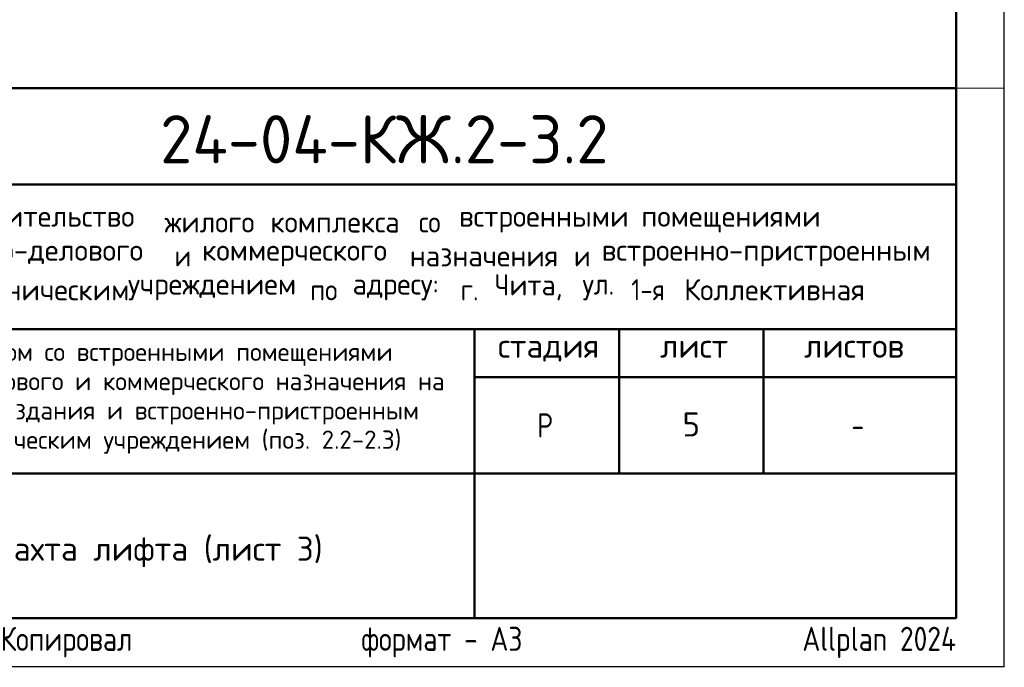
# Model space of a CAD drawing. Header units: millimetres. Extents: x 0 to 21000, y -5 to 14850.
# Tile 30 of 35: x 15889 to 21000, y -5 to 3355. Entities that reach past the tile are written whole.
import ezdxf

# ---------------------------------------------------------------- set-up
doc = ezdxf.new("R2010")
doc.units = ezdxf.units.MM
doc.layers.add('Standard', color=7, linetype='Continuous', lineweight=25)
doc.layers.add('Надписи', color=7, linetype='Continuous', lineweight=25)
doc.styles.add('ISOCPEUR', font='txt')

msp = doc.modelspace()

# ---------------------------------------------------------------- linework, layer by layer
at = {"layer": 'Standard', "color": 220, "linetype": 'Continuous', "lineweight": 13, "transparency": 33554687}
msp.add_line((21000, -5), (21000, 14650), dxfattribs=at)
at = {"layer": 'Standard', "color": 7, "linetype": 'Continuous', "lineweight": 50, "transparency": 33554687}
for p, q in [((11500, 3000), (20750, 3000)), ((14750, 2500), (20750, 2500)), ((14750, 1750), (20750, 1750)), ((18250, 1000), (18250, 1750)), ((19000, 1000), (19000, 1750)), ((19750, 1000), (19750, 1750)), ((18250, 1500), (20750, 1500)), ((14750, 1000), (20750, 1000)), ((18250, 250), (18250, 1000)), ((18250, 250), (18250, 1000))]:
    msp.add_line(p, q, dxfattribs=at)
at = {"layer": 'Standard', "color": 7, "linetype": 'Continuous', "lineweight": 25, "transparency": 33554687}
for p, q in [((20750, 250), (20750, 3000)), ((11500, 250), (20750, 250)), ((11500, 250), (20750, 250)), ((11500, 250), (20750, 250))]:
    msp.add_line(p, q, dxfattribs=at)
msp.add_lwpolyline([(0, 0), (21000, 0), (21000, 14850), (0, 14850), (0, 0)], close=True, dxfattribs=at)
at = {"layer": 'Standard', "color": 7, "linetype": 'Continuous', "lineweight": 13, "transparency": 33554687}
for points in [[(21000, 14850), (11500, 14850), (11500, 3000), (21000, 3000), (21000, 14850)], [(20750, 250), (11500, 250), (11500, 3000), (20750, 3000), (20750, 250)]]:
    msp.add_lwpolyline(points, dxfattribs=at)
at = {"layer": 'Standard', "color": 7, "linetype": 'Continuous', "lineweight": 50, "transparency": 33554687}
msp.add_lwpolyline([(1000, 14600), (20750, 14600), (20750, 250), (1000, 250), (1000, 14600)], close=True, dxfattribs=at)
at = {"layer": 'Standard', "color": 7, "linetype": 'Continuous', "lineweight": 25, "transparency": 33554687}
msp.add_lwpolyline([(20750, 3000), (11500, 3000), (11500, 250), (20750, 250), (20750, 3000)], dxfattribs=at)

# ---------------------------------------------------------------- texts
at = {"layer": 'Standard', "color": 7, "linetype": 'Continuous', "lineweight": 50, "transparency": 33554687, "insert": (16617.6, 2609.1), "char_height": 250, "width": 2520.794, "attachment_point": 7, "style": 'ISOCPEUR'}
msp.add_mtext('\\W0.98;24-04-КЖ.2-3.2', dxfattribs=at)
at = {"layer": 'Standard', "color": 7, "linetype": 'Continuous', "lineweight": 25, "transparency": 33554687, "style": 'ISOCPEUR'}
for s, insert, char_height, width, attachment_point in [('\\W0.98;Строительство ', (15518.6, 2250.8), 110, 1175.348, 7), ('\\W0.96;жилого ', (16640.6, 2250.8), 110, 602.55, 7), ('\\W0.97;комплекса ', (17190.6, 2250.8), 110, 823.039, 7), ('\\W0.90;со ', (17960.6, 2250.8), 110, 258.739, 7), ('\\W0.98;встроенными ', (18169.6, 2250.8), 110, 999.233, 7), ('\\W0.98;помещениями', (19115.6, 2250.8), 110, 955.088, 7), ('\\W0.99;общественного-делового ', (14888.9, 2074.8), 110, 1857.162, 7), ('\\W0.87;и ', (16692.9, 2074.8), 110, 190.617, 7), ('\\W0.98;коммерческого ', (16835.9, 2074.8), 110, 1131.214, 7), ('\\W0.97;назначения ', (17913.9, 2074.8), 110, 905.516, 7), ('\\W0.87;и ', (18766.4, 2074.8), 110, 190.609, 7), ('\\W0.99;встроенно-пристроенным', (18909.4, 2074.8), 110, 1791.218, 7), ('\\W0.95;Чита, ', (18353.9, 1898.8), 110, 508.778, 7), ('\\W0.86;1-я ', (19063.4, 1898.8), 110, 322.299, 7), ('\\W0.98;Коллективная', (19338.4, 1898.8), 110, 1021.088, 7), ('\\W0.98;поликлиническим ', (15229.9, 1898.8), 110, 1274.191, 7), ('\\W0.98;учреждением ', (16450.9, 1898.8), 110, 999.123, 7), ('\\W0.91;по ', (17396.9, 1898.8), 110, 269.87, 7), ('\\W0.96;адресу: ', (17616.9, 1898.8), 110, 613.612, 7), ('\\W0.89;г. ', (18177.9, 1898.8), 110, 224.789, 7), ('\\W0.92;ул. ', (18810.4, 1898.8), 110, 303.428, 7), ('\\W0.99;стадия    лист     листов', (18371.3, 1581.1), 125, 2186.296, 7), ('\\W0.80;Р', (18575, 1187.5), 125, 149.931, 7), ('\\W0.78;-', (20206.2, 1187.5), 125, 135.997, 7), ('\\A1;{\\fISOCPEUR|i0|b0;\\H125.000000;\\W1.000000;\\C7;Шахта лифта (лист 3)}\\P', (16587.7, 672.9), 125, 1861.644, 2)]:
    msp.add_mtext(s, dxfattribs=dict(at, insert=insert, char_height=char_height, width=width, attachment_point=attachment_point))
at = {"layer": 'Standard', "color": 7, "linetype": 'Continuous', "lineweight": 18, "transparency": 33554687, "char_height": 95, "attachment_point": 7, "style": 'ISOCPEUR'}
for s, insert, width in [('\\W0.99;Жилой дом со встроенными помещениями', (15269.8, 1558.7), 2506.356), ('\\W0.99;общественно-делового и коммерческого назначения на', (14820.9, 1406.7), 3403.402), ('\\W0.99;первом этаже здания и встроенно-пристроенным', (15006.1, 1254.7), 3033.239), ('\\W0.99;поликлиническим учреждением (поз. 2.2-2.3)', (15191.4, 1102.7), 2662.626)]:
    msp.add_mtext(s, dxfattribs=dict(at, insert=insert, width=width))
at = {"layer": 'Standard', "color": 8, "linetype": 'Continuous', "lineweight": 13, "transparency": 33554687, "insert": (20750, 123.9), "char_height": 125, "width": 5874.732, "attachment_point": 6, "style": 'ISOCPEUR'}
msp.add_mtext('\\A1;{\\fISOCPEUR|i0|b0;\\H125.000000;\\W1.000000;\\C8;Копировал                  формат - А3                      Allplan 2024}\\P', dxfattribs=at)
at = {"layer": 'Надписи', "color": 7, "linetype": 'Continuous', "lineweight": 13, "transparency": 33554687, "insert": (19375, 1255), "char_height": 125, "width": 136.111, "attachment_point": 5, "style": 'ISOCPEUR'}
msp.add_mtext('\\A1;{\\fISOCPEUR|i0|b0;\\H125.000000;\\W1.000000;\\C7;5}\\P', dxfattribs=at)

doc.saveas('drawing.dxf')
